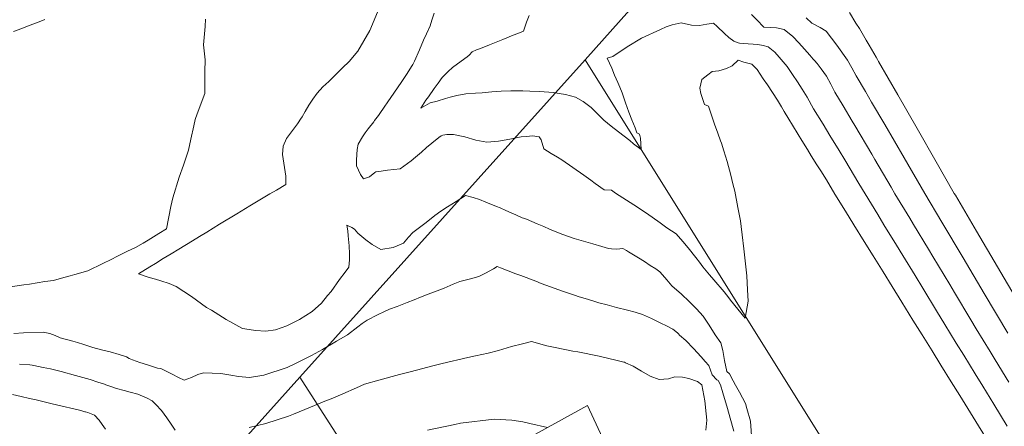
# Model space of a CAD drawing. Header units: inches. Extents: x 11351264 to 11356330, y 6702313 to 6706468.
# Tile 125 of 160: x 11354518 to 11354918, y 6705457 to 6705622. Entities that reach past the tile are written whole.
import ezdxf

# ---------------------------------------------------------------- set-up
doc = ezdxf.new("R2010")
doc.units = ezdxf.units.IN
doc.header["$MEASUREMENT"] = 0
doc.layers.add('Shumate_Contours_clip1', color=7, linetype='Continuous', lineweight=0)
doc.layers.add('Shumate_Parcels_clip1', color=7, linetype='Continuous', lineweight=0)

msp = doc.modelspace()

# ---------------------------------------------------------------- linework, layer by layer
at = {"layer": 'Shumate_Contours_clip1'}
for points, elevation in [([(11354663.53, 6705625.38), (11354660.5, 6705617.86), (11354655.65, 6705609.45), (11354652.1, 6705605.3), (11354649.39, 6705602.76), (11354646.8, 6705600.16), (11354643.78, 6705597.2), (11354641.32, 6705594.92), (11354639.05, 6705592.36), (11354637.33, 6705590), (11354635.68, 6705587.55), (11354634.11, 6705584.96), (11354632.94, 6705582.83), (11354632.65, 6705582.43), (11354632.57, 6705582.29), (11354631.03, 6705579.97), (11354628.15, 6705576.19), (11354626.59, 6705573.94), (11354625.21, 6705570.88), (11354625, 6705567.52), (11354625.52, 6705563.94), (11354626.33, 6705558.63), (11354626.25, 6705555.23), (11354622.47, 6705553.05), (11354619.85, 6705551.48), (11354617.04, 6705549.83), (11354611.69, 6705546.6), (11354606.39, 6705543.36), (11354599.4, 6705539.14), (11354594.22, 6705535.99), (11354591.27, 6705534.2), (11354588.37, 6705532.44), (11354582.78, 6705529.01), (11354579.64, 6705527.09), (11354576.47, 6705525.17), (11354573.31, 6705523.25), (11354570.95, 6705521.8), (11354566.46, 6705519.04), (11354570.76, 6705517.52), (11354573.3, 6705516.77), (11354575.53, 6705516.13), (11354578.83, 6705515.01), (11354581.71, 6705513.85), (11354588.01, 6705509.82), (11354594.12, 6705505.31), (11354596.02, 6705504.17), (11354602.08, 6705500.43), (11354608.69, 6705496.78), (11354611.38, 6705496.32), (11354614.03, 6705495.91), (11354618.22, 6705495.65), (11354622.17, 6705496.27), (11354626.73, 6705497.91), (11354631.89, 6705500.47), (11354637.05, 6705503.73), (11354640.85, 6705507.07), (11354643.31, 6705510.13), (11354644.8, 6705511.87), (11354648.19, 6705516.71), (11354650.43, 6705519.74), (11354651.94, 6705521.68), (11354652.17, 6705524.72), (11354652.26, 6705527.11), (11354652.06, 6705530.43), (11354651.66, 6705534.49), (11354651.5, 6705536.52), (11354651.06, 6705538.78), (11354653.14, 6705537.89), (11354654.2, 6705537.11), (11354655.65, 6705535.46), (11354658.77, 6705532.75), (11354661.46, 6705530.91), (11354664.96, 6705528.87), (11354669.99, 6705529.76), (11354674.13, 6705531.4), (11354676.14, 6705533.9), (11354678, 6705535.8), (11354681.24, 6705538.2), (11354683.37, 6705539.87), (11354686.85, 6705542.67), (11354689.38, 6705544.42), (11354692.02, 6705546.23), (11354695.62, 6705548.43), (11354697.44, 6705549.57), (11354699.33, 6705550.78), (11354702.43, 6705550.08), (11354705.07, 6705549.19), (11354707.65, 6705548.14), (11354711.92, 6705546.34), (11354713.42, 6705545.81), (11354715.78, 6705544.78), (11354717.87, 6705543.81), (11354719.77, 6705542.93), (11354722.42, 6705541.82), (11354722.99, 6705541.59), (11354724.1, 6705541.15), (11354728.47, 6705539.33), (11354731.25, 6705538.17), (11354733.52, 6705537.17), (11354738.46, 6705535.1), (11354743.59, 6705533.34), (11354747.33, 6705532.3), (11354751.07, 6705531.2), (11354754.82, 6705530.11), (11354757.47, 6705529.36), (11354758.66, 6705529.16), (11354760.82, 6705529.04), (11354763.37, 6705529.36), (11354764.75, 6705528.47), (11354765.69, 6705527.95), (11354769.71, 6705525.5), (11354772.13, 6705524.01), (11354774.44, 6705522.44), (11354776.69, 6705521.09), (11354778.35, 6705519.78), (11354779.49, 6705518.57), (11354781.28, 6705516.6), (11354783.25, 6705514.17), (11354787.2, 6705510.69), (11354790.34, 6705507.8), (11354793.25, 6705504.79), (11354795.99, 6705501.84), (11354798.46, 6705498.14), (11354800.84, 6705494.25), (11354803.17, 6705490.94), (11354803.99, 6705487.81), (11354804.64, 6705483.81), (11354805.67, 6705479.3), (11354806.64, 6705478.38), (11354808.19, 6705475.56), (11354809.15, 6705473.78), (11354810.72, 6705470.89), (11354813.14, 6705466.31), (11354813.74, 6705464.33), (11354815.29, 6705459.19), (11354815.75, 6705451.32)], 1404), ([(11354686.59, 6705624.93), (11354685.73, 6705622.02), (11354684.95, 6705619.73), (11354683.55, 6705616.51), (11354682.27, 6705613.89), (11354680.64, 6705610.04), (11354678.59, 6705605.46), (11354677.92, 6705604.12), (11354677.34, 6705603.18), (11354675.64, 6705600.44), (11354673.46, 6705597.16), (11354670.16, 6705592.35), (11354667.82, 6705588.94), (11354667.18, 6705588.05), (11354666.87, 6705587.54), (11354664.01, 6705583.33), (11354662.4, 6705581.35), (11354662.03, 6705580.81), (11354659.84, 6705577.97), (11354658.63, 6705576.35), (11354657.44, 6705574.72), (11354655.68, 6705571.72), (11354655.29, 6705569.49), (11354655.19, 6705567.43), (11354655.09, 6705565.13), (11354654.98, 6705562.94), (11354656.65, 6705559.42), (11354657.93, 6705557.57), (11354660.39, 6705558.39), (11354662.5, 6705560.19), (11354662.84, 6705560.4), (11354665.08, 6705560.76), (11354667.59, 6705561.18), (11354670.25, 6705561.35), (11354672.8, 6705561.71), (11354677.25, 6705564.89), (11354679.01, 6705566.44), (11354681.45, 6705568.47), (11354683.47, 6705570.34), (11354685.64, 6705572.06), (11354688.48, 6705574.37), (11354689.42, 6705575.05), (11354690.19, 6705575.39), (11354691.8, 6705575.63), (11354694.54, 6705575.56), (11354699.02, 6705574.66), (11354703.58, 6705573.36), (11354708.04, 6705572.53), (11354712.79, 6705572.84), (11354717.41, 6705573.75), (11354722.04, 6705574.6), (11354724.21, 6705574.85), (11354726.6, 6705575.11), (11354729.36, 6705574.65), (11354730.12, 6705573.38), (11354731.14, 6705569.73), (11354734.18, 6705567.86), (11354736.73, 6705566.47), (11354738.49, 6705565.33), (11354742.95, 6705562.19), (11354747.46, 6705559.1), (11354750.34, 6705557.04), (11354752.13, 6705555.73), (11354755.75, 6705553.07), (11354758.77, 6705553.01), (11354760.38, 6705551.83), (11354767.75, 6705547.08), (11354772.93, 6705543.64), (11354778.46, 6705539.71), (11354781.27, 6705537.68), (11354784.96, 6705535.25), (11354787.76, 6705532.1), (11354789.83, 6705529.62), (11354793.03, 6705525.69), (11354794.49, 6705523.73), (11354795.84, 6705521.88), (11354798.61, 6705518.65), (11354800.33, 6705516.61), (11354804.5, 6705511.68), (11354806.46, 6705509.31), (11354807.09, 6705508.36), (11354813.03, 6705500.98), (11354813.44, 6705503.26), (11354814.27, 6705507.94), (11354814.02, 6705512.47), (11354813.71, 6705518.21), (11354812.5, 6705529.09), (11354811.9, 6705534.78), (11354811.42, 6705538.18), (11354811.13, 6705540.56), (11354810.04, 6705545.91), (11354808.84, 6705552.57), (11354808.01, 6705555.63), (11354807.26, 6705559.15), (11354805.69, 6705564.6), (11354804.44, 6705568.92), (11354803.4, 6705572.12), (11354802.98, 6705573.07), (11354801.9, 6705576.15), (11354800.66, 6705579.81), (11354799.37, 6705583.41), (11354798.21, 6705587.13), (11354796.48, 6705587.87), (11354795.1, 6705592.26), (11354794.59, 6705594.4), (11354795.48, 6705597.99), (11354797.85, 6705599.86), (11354799.59, 6705601.26), (11354802.39, 6705601.53), (11354805.47, 6705602.37), (11354807.73, 6705603.52), (11354810.16, 6705605.81), (11354812.55, 6705604.95), (11354815.83, 6705604.15), (11354818.01, 6705601.96), (11354820.41, 6705598.27), (11354822.16, 6705595.74), (11354824.15, 6705592.66), (11354826.21, 6705589.51), (11354827.9, 6705586.81), (11354828.95, 6705584.98), (11354830.82, 6705581.83), (11354832.26, 6705579.39), (11354834.62, 6705575.62), (11354836.11, 6705573.19), (11354838.44, 6705569.47), (11354839.96, 6705566.99), (11354842.26, 6705563.32), (11354843.81, 6705560.79), (11354846.08, 6705557.17), (11354849.53, 6705551.41), (11354853.87, 6705544.47), (11354857.31, 6705538.89), (11354861.51, 6705532.16), (11354865.08, 6705526.37), (11354869.16, 6705519.84), (11354872.85, 6705513.84), (11354876.8, 6705507.52), (11354881.24, 6705500.23), (11354885, 6705494.21), (11354889.04, 6705487.67), (11354892.66, 6705481.86), (11354896.84, 6705475.11), (11354900.33, 6705469.52), (11354904.64, 6705462.55), (11354907.99, 6705457.17), (11354913.17, 6705448.7)], 1402), ([(11354815.69, 6705624.35), (11354817.82, 6705622.18), (11354820.69, 6705619.24), (11354823.45, 6705619.11), (11354825.83, 6705618.93), (11354828.89, 6705618.31), (11354832.42, 6705615.42), (11354834.92, 6705612.8), (11354837.19, 6705610.33), (11354839.32, 6705607.86), (11354840.69, 6705606.24), (11354841.3, 6705605.71), (11354842.28, 6705604.49), (11354844, 6705602.25), (11354846.07, 6705599.26), (11354847.84, 6705596.04), (11354849.54, 6705592.77), (11354852.85, 6705587.3), (11354856.62, 6705581.04), (11354857.64, 6705579.29), (11354864.51, 6705567.64), (11354865.81, 6705565.42), (11354872.4, 6705554.24), (11354873.97, 6705551.55), (11354880.03, 6705541.56), (11354881.55, 6705539.02), (11354887.59, 6705529.08), (11354889.39, 6705526.05), (11354896.23, 6705514.7), (11354898.23, 6705511.35), (11354904.87, 6705500.32), (11354907.05, 6705496.66), (11354912.73, 6705487.38), (11354914.7, 6705484.12), (11354920.32, 6705474.93)], 1398), ([(11354855.54, 6705625.22), (11354858.08, 6705620.81), (11354859.52, 6705618.62), (11354862.23, 6705613.9), (11354863.47, 6705611.96), (11354866.32, 6705606.99), (11354866.8, 6705606.13), (11354867.31, 6705605.27), (11354875.12, 6705591.67), (11354882.93, 6705578.07), (11354890.73, 6705564.46), (11354898.06, 6705551.68), (11354898.52, 6705550.91), (11354907.08, 6705536.38), (11354915.64, 6705521.84), (11354924.2, 6705507.3)], 1394), ([(11354593.62, 6705622.52), (11354593.46, 6705619.54), (11354592.81, 6705612.08), (11354593.54, 6705605.95), (11354593.35, 6705601.15), (11354593.36, 6705592.22), (11354590.32, 6705583.95), (11354589.4, 6705581.75), (11354588.92, 6705579.08), (11354587.69, 6705573.71), (11354586.79, 6705569.3), (11354584.68, 6705563.21), (11354582.97, 6705558.3), (11354580.37, 6705549.92), (11354579.56, 6705546.41), (11354577.84, 6705537.3), (11354574.63, 6705535.32), (11354570.38, 6705532.72), (11354568.24, 6705531.48), (11354565.21, 6705529.72), (11354561.98, 6705528.16), (11354557.92, 6705526.16), (11354555.26, 6705524.87), (11354551.87, 6705523.21), (11354545.86, 6705520.25), (11354540.55, 6705518.71), (11354538.61, 6705518.17), (11354535.13, 6705517.24), (11354531.82, 6705516.34), (11354528.38, 6705515.85), (11354522.14, 6705514.83), (11354519.76, 6705514.48), (11354514.32, 6705513.71)], 1406), ([(11354528.38, 6705622.33), (11354525.31, 6705621.12), (11354522.01, 6705619.89), (11354518.97, 6705618.68), (11354515.64, 6705617.44)], 1408), ([(11354725.24, 6705623.93), (11354724.14, 6705621.28), (11354722.91, 6705617.6), (11354720.6, 6705616.66), (11354718.75, 6705615.91), (11354714.56, 6705614.25), (11354711.87, 6705613.17), (11354709.18, 6705612.08), (11354705.39, 6705610.55), (11354703.83, 6705610.03), (11354702.13, 6705609.21), (11354700.88, 6705607.9), (11354700.04, 6705607.15), (11354697.57, 6705605.36), (11354694.09, 6705602.83), (11354692.36, 6705601.23), (11354689.93, 6705598.79), (11354688.29, 6705596.53), (11354686.66, 6705594.27), (11354684.25, 6705590.87), (11354683.22, 6705589.52), (11354681.16, 6705586.36), (11354685.05, 6705588.51), (11354687.87, 6705589.11), (11354691.17, 6705590.27), (11354693.17, 6705590.79), (11354695.78, 6705591.47), (11354699.43, 6705592.15), (11354703.38, 6705592.44), (11354706.1, 6705592.59), (11354710, 6705592.89), (11354713.9, 6705593.2), (11354717.78, 6705593.38), (11354720.11, 6705593.4), (11354722.7, 6705593.34), (11354725.46, 6705593.25), (11354729.62, 6705593.04), (11354735, 6705592.67), (11354737.42, 6705592.31), (11354740.02, 6705591.9), (11354744.04, 6705590.83), (11354747.19, 6705588.98), (11354750.46, 6705586.64), (11354752.91, 6705584.11), (11354755.62, 6705581.49), (11354758.62, 6705579.03), (11354761.57, 6705576.67), (11354766.12, 6705573.11), (11354767.61, 6705571.87), (11354770.76, 6705569.57), (11354770.54, 6705574.11), (11354770.16, 6705575.75), (11354769.08, 6705576.35), (11354768.36, 6705578.36), (11354766.98, 6705581.51), (11354765.73, 6705584.7), (11354764.36, 6705588.51), (11354763.09, 6705592.55), (11354762.16, 6705594.79), (11354761.31, 6705596.77), (11354760, 6705599.77), (11354758.85, 6705602.6), (11354756.89, 6705606.62), (11354759.21, 6705607.29), (11354765.06, 6705611.18), (11354770.97, 6705614.78), (11354778.65, 6705618.31), (11354780.96, 6705619.42), (11354783.38, 6705620.16), (11354787.08, 6705621.02), (11354791.28, 6705619.98), (11354794.46, 6705619.92), (11354797.47, 6705620.47), (11354800.23, 6705620.82), (11354801.72, 6705619.46), (11354804.61, 6705616.68), (11354806.48, 6705615.09), (11354808.43, 6705613.51), (11354810.21, 6705612.86), (11354810.75, 6705612.66), (11354812.33, 6705612.57), (11354818.26, 6705612.15), (11354820.43, 6705611.8), (11354822.4, 6705611.27), (11354825.1, 6705609.03), (11354826.9, 6705607.07), (11354830.14, 6705603.23), (11354832.32, 6705600.01), (11354834.29, 6705597.08), (11354836.24, 6705594.09), (11354838.3, 6705590.76), (11354840.9, 6705586.08), (11354844.71, 6705579.85), (11354847.53, 6705575.27), (11354851.33, 6705569.06), (11354853.52, 6705565.35), (11354859.27, 6705555.77), (11354861.8, 6705551.48), (11354866.98, 6705543.07), (11354869.47, 6705538.95), (11354874.58, 6705530.67), (11354877.15, 6705526.43), (11354882.18, 6705518.27), (11354885.27, 6705513.15), (11354890.86, 6705503.97), (11354894.19, 6705498.44), (11354898.89, 6705490.83), (11354901.91, 6705485.89), (11354906.52, 6705478.43), (11354909.64, 6705473.34), (11354914.15, 6705466.04), (11354919.52, 6705457.16)], 1400), ([(11354837.91, 6705622.96), (11354840.12, 6705620.92), (11354843.49, 6705619.06), (11354845.99, 6705617.64), (11354850.32, 6705611.93), (11354854.63, 6705605.77), (11354856.43, 6705602.69), (11354858.18, 6705599.45), (11354861.95, 6705593.11), (11354864.49, 6705588.73), (11354869.8, 6705579.61), (11354877.65, 6705566.1), (11354886.06, 6705551.61), (11354893.03, 6705539.95), (11354901.64, 6705525.5), (11354910.24, 6705511.05), (11354919.84, 6705494.89)], 1396), ([(11354515.76, 6705494.71), (11354519.65, 6705495), (11354527.59, 6705495.29), (11354530.33, 6705494.71), (11354532.47, 6705493.88), (11354534.61, 6705493.05), (11354539.67, 6705491.69), (11354541.66, 6705491.15), (11354544.18, 6705490.25), (11354547.8, 6705489), (11354551.32, 6705488.13), (11354554.84, 6705487.27), (11354558.55, 6705486.17), (11354561.49, 6705485.28), (11354562.65, 6705484.58), (11354563.91, 6705484.07), (11354566.98, 6705483.02), (11354570.08, 6705482.02), (11354574.11, 6705480.72), (11354575.54, 6705480.52), (11354576.55, 6705480.03), (11354580.03, 6705478.21), (11354582.72, 6705476.94), (11354585.04, 6705475.76), (11354588.02, 6705476.93), (11354590.56, 6705478.05), (11354592.81, 6705478.82), (11354599.91, 6705478.47), (11354603.94, 6705477.88), (11354607.11, 6705477.31), (11354611.6, 6705476.81), (11354617.37, 6705477.81), (11354626.83, 6705480.98), (11354630.48, 6705482.69), (11354636.72, 6705485.86), (11354641.21, 6705488.23), (11354646.86, 6705491.67), (11354651.39, 6705494.15), (11354655.56, 6705497.51), (11354657.41, 6705498.84), (11354659.39, 6705500.19), (11354663.63, 6705502.4), (11354666.36, 6705503.67), (11354668.46, 6705504.61), (11354671.55, 6705505.78), (11354673.54, 6705506.52), (11354675.64, 6705507.34), (11354678.54, 6705508.49), (11354681.05, 6705509.5), (11354684.22, 6705510.72), (11354686.7, 6705511.69), (11354690.62, 6705513.21), (11354694.36, 6705514.78), (11354697.06, 6705515.89), (11354701.36, 6705516.98), (11354704.73, 6705517.85), (11354707.55, 6705519.25), (11354710.69, 6705521.03), (11354712.18, 6705521.99), (11354713.56, 6705521.42), (11354719.85, 6705519.04), (11354721.82, 6705518.26), (11354727.89, 6705515.98), (11354730.09, 6705515.13), (11354735.86, 6705513.03), (11354738.42, 6705512.11), (11354743.67, 6705510.34), (11354745.55, 6705509.7), (11354747.1, 6705509.2), (11354749.3, 6705508.52), (11354751.54, 6705507.84), (11354753.57, 6705507.28), (11354756.91, 6705506.37), (11354760.73, 6705505.36), (11354765.19, 6705504.24), (11354768.29, 6705503.43), (11354771.36, 6705502.53), (11354774.99, 6705500.87), (11354778.57, 6705499.1), (11354781.3, 6705497.73), (11354783.71, 6705496.51), (11354785.52, 6705495.03), (11354785.91, 6705494.65), (11354786.34, 6705494.14), (11354788.88, 6705491.85), (11354792.05, 6705488.6), (11354795.15, 6705485.22), (11354796.8, 6705483.39), (11354798.24, 6705481.81), (11354799.6, 6705477.98), (11354801.61, 6705475.93), (11354802.08, 6705475.6), (11354803, 6705473.87), (11354803.96, 6705470.65), (11354805.9, 6705464.3), (11354807.02, 6705460.35), (11354808.42, 6705455.12)], 1406), ([(11354611.34, 6705456.54), (11354618.11, 6705458.21), (11354627.36, 6705461.21), (11354629.4, 6705462.02), (11354636.4, 6705464.81), (11354642.14, 6705467.23), (11354645.4, 6705468.54), (11354649.48, 6705470.18), (11354655.04, 6705472.71), (11354658.3, 6705474.11), (11354664.14, 6705475.74), (11354672.58, 6705478.05), (11354676.88, 6705479.21), (11354686.66, 6705481.75), (11354689.88, 6705482.56), (11354700.28, 6705484.97), (11354703.43, 6705485.64), (11354708.59, 6705486.74), (11354712.77, 6705487.81), (11354718.07, 6705489.48), (11354722.51, 6705490.55), (11354726.24, 6705491.57), (11354732.43, 6705489.8), (11354735.82, 6705489.07), (11354742.97, 6705487.58), (11354745.05, 6705487.27), (11354753.74, 6705485.53), (11354761.04, 6705483.8), (11354763.75, 6705483.11), (11354763.84, 6705483.09), (11354763.9, 6705483.07), (11354763.99, 6705483.04), (11354764.35, 6705482.88), (11354767.52, 6705481.48), (11354770.95, 6705479.47), (11354774.39, 6705477.45), (11354778.08, 6705476.03), (11354781.84, 6705476.33), (11354784.42, 6705477.19), (11354787.6, 6705476.95), (11354790.21, 6705476.41), (11354793.69, 6705475.2), (11354795.43, 6705473.84), (11354796.62, 6705467.45), (11354797.19, 6705462.15), (11354797.53, 6705459.57), (11354797.13, 6705455.43)], 1408), ([(11354517.98, 6705482.33), (11354522.2, 6705481.98), (11354523.14, 6705481.82), (11354523.81, 6705481.69), (11354527.61, 6705480.99), (11354530.67, 6705480.33), (11354534.93, 6705479.29), (11354540.82, 6705477.66), (11354546.71, 6705476), (11354549.81, 6705475.03), (11354552.59, 6705474.11), (11354552.82, 6705474.03), (11354553.19, 6705473.9), (11354554.39, 6705473.49), (11354554.74, 6705473.37), (11354557.46, 6705472.44), (11354560.62, 6705471.53), (11354562.97, 6705470.91), (11354566.1, 6705470.05), (11354569.88, 6705468.46), (11354571.9, 6705467.42), (11354573.5, 6705465.84), (11354575.79, 6705463.4), (11354577.94, 6705460.55), (11354579.63, 6705457.86), (11354581.38, 6705455.45)], 1408), ([(11354515.22, 6705469.98), (11354518.64, 6705469.17), (11354522.07, 6705468.38), (11354524.79, 6705467.78), (11354527.51, 6705467.13), (11354531.37, 6705466.2), (11354535.34, 6705465.24), (11354540.15, 6705464.12), (11354542.98, 6705463.49), (11354544.54, 6705462.95), (11354544.85, 6705462.86), (11354545.78, 6705462.62), (11354548.48, 6705461.59), (11354550.41, 6705459.48), (11354551.65, 6705457.77), (11354553.05, 6705455.89)], 1410), ([(11354683.85, 6705455.5), (11354695.02, 6705457.83), (11354697.39, 6705458.34), (11354711.03, 6705460.01), (11354718.25, 6705459.54), (11354722.68, 6705458.83), (11354725.55, 6705458.22), (11354732.64, 6705456.51)], 1410)]:
    msp.add_lwpolyline(points, dxfattribs=dict(at, elevation=elevation))
at = {"layer": 'Shumate_Parcels_clip1'}
for points in [[(11354914, 6705790.5), (11354784, 6705646.5), (11354748, 6705606), (11354632, 6705477), (11354490, 6705319), (11354450, 6705351.5), (11354383, 6705269), (11354249, 6705381.5), (11354186.54, 6705434.55), (11354156, 6705460.5), (11354097, 6705510.5), (11354000, 6705592), (11354302, 6705877.5), (11354091, 6706037.5), (11354128, 6706086), (11354497, 6705922.5)], [(11354905, 6705355), (11354748, 6705606), (11354784, 6705646.5), (11354914, 6705790.5), (11355441, 6705623), (11355457, 6705581.5), (11354952, 6705374)], [(11354905, 6705355), (11354817, 6705319), (11354749, 6705465.5), (11354668, 6705421), (11354632, 6705477), (11354748, 6705606)], [(11354668, 6705421), (11354751, 6705291.5), (11354705, 6705273), (11354640, 6705240.5), (11354608, 6705223), (11354490, 6705319), (11354632, 6705477)], [(11354817, 6705319), (11354751, 6705291.5), (11354668, 6705421), (11354749, 6705465.5)]]:
    msp.add_lwpolyline(points, close=True, dxfattribs=at)

doc.saveas('drawing.dxf')
